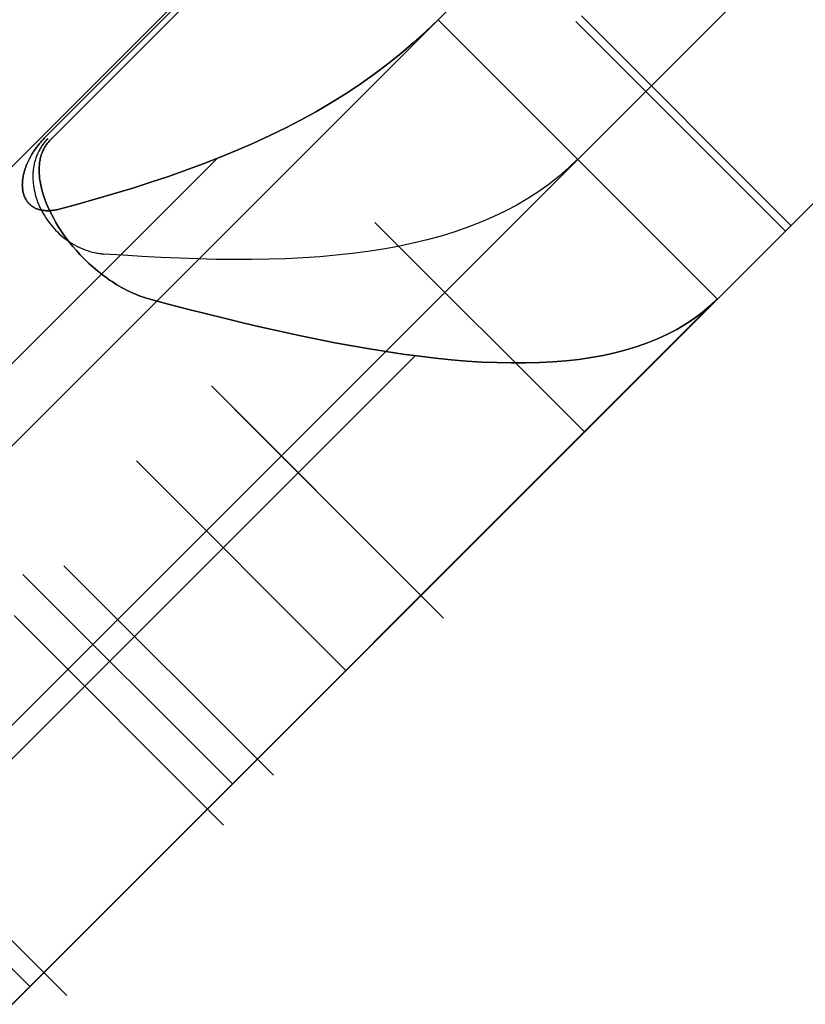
# Model space of a CAD drawing. Header units: millimetres. Extents: x -630 to 192, y -7 to 1615.
# Tile 127 of 249: x -574.38 to -570.4, y 1558.9 to 1563.89. Entities that reach past the tile are written whole.
import ezdxf

# ---------------------------------------------------------------- set-up
doc = ezdxf.new("R2010")
doc.units = ezdxf.units.MM
doc.header["$MEASUREMENT"] = 0
doc.layers.add('OVIDIO 160x80x72h', color=7, linetype='Continuous')

msp = doc.modelspace()

# ---------------------------------------------------------------- linework, layer by layer
at = {"layer": 'OVIDIO 160x80x72h', "extrusion": (0.202852, -0.108979, 0.973126)}
for points in [[(1126.1466, 1420.5552), (1126.1466, 1259.8993)], [(1126.1466, 1259.8993), (1126.1466, 1420.5552)], [(1125.8511, 1420.5552), (1125.8511, 1259.8993)], [(1125.5557, 1420.5552), (1125.5557, 1259.8993)], [(1125.5557, 1259.8993), (1125.5557, 1420.5552)]]:
    msp.add_lwpolyline(points, dxfattribs=at)
at = {"layer": 'OVIDIO 160x80x72h', "extrusion": (0.235702, -0.235702, 0.942809)}
for points in [[(698.1573, 1711.5017), (698.1573, 1602.4239)], [(697.2087, 1602.4239), (697.2087, 1711.5017)], [(694.3626, 1602.4239), (694.3626, 1711.5017)], [(695.3113, 1711.5017), (695.3113, 1602.4239)]]:
    msp.add_lwpolyline(points, dxfattribs=at)
at = {"layer": 'OVIDIO 160x80x72h', "extrusion": (0.108979, -0.202852, 0.973126)}
for points in [[(207.2647, 1811.1731), (207.2647, 1650.5173)], [(207.2647, 1650.5173), (207.2647, 1811.1731)], [(207.5602, 1811.1731), (207.5602, 1650.5173)], [(207.8556, 1650.5173), (207.8556, 1811.1731)], [(207.8556, 1811.1731), (207.8556, 1650.5173)]]:
    msp.add_lwpolyline(points, dxfattribs=at)
at = {"layer": 'OVIDIO 160x80x72h', "extrusion": (0.046296, -0.021464, 0.998697)}
for points in [[(1191.843, 1132.3186), (1191.843, 1232.8298)], [(1190.3568, 1131.3504), (1190.3568, 1232.6548)]]:
    msp.add_lwpolyline(points, dxfattribs=at)
at = {"layer": 'OVIDIO 160x80x72h', "extrusion": (0.265352, 0.881274, -0.39108)}
msp.add_lwpolyline([(1024.0573, 1175.0234), (979.7444, 1117.4683)], dxfattribs=at)
at = {"layer": 'OVIDIO 160x80x72h', "extrusion": (0.021464, -0.046296, 0.998697)}
for points in [[(117.1297, 1609.8843), (117.1297, 1711.1869)], [(115.6438, 1610.8481), (115.6438, 1711.3611)]]:
    msp.add_lwpolyline(points, dxfattribs=at)
at = {"layer": 'OVIDIO 160x80x72h', "extrusion": (-0.015219, -0.015219, 0.999768)}
for points in [[(-558.9246, 1576.4017), (-568.3021, 1567.0263)], [(-557.8641, 1575.3409), (-567.2416, 1565.9655)]]:
    msp.add_lwpolyline(points, dxfattribs=at)
at = {"layer": 'OVIDIO 160x80x72h'}
for points in [[(-586.0377, 1551.5278), (-566.8675, 1570.698)], [(-567.0809, 1570.4845), (-585.8242, 1551.7412)], [(-570.0179, 1566.1333), (-581.473, 1554.6782)], [(-580.7659, 1555.3853), (-570.725, 1565.4262)], [(-570.725, 1565.4262), (-580.7659, 1555.3853)], [(-568.6037, 1564.7191), (-580.0588, 1553.264)], [(-570.0179, 1564.7191), (-580.0588, 1554.6782)], [(-569.3108, 1564.012), (-579.3517, 1553.9711)], [(-579.3517, 1553.9711), (-569.3108, 1564.012)], [(-579.2267, 1556.9245), (-572.2642, 1563.887)], [(-572.2642, 1563.887), (-579.2267, 1556.9245)], [(-570.85, 1562.4728), (-572.2642, 1563.887)], [(-572.2642, 1563.887), (-570.85, 1562.4728)], [(-570.85, 1562.4728), (-572.2642, 1563.887)], [(-571.5382, 1563.9059), (-570.4775, 1562.8453)], [(-571.5663, 1563.8778), (-570.5056, 1562.8171)], [(-578.5248, 1558.0406), (-573.3803, 1563.1851)], [(-572.5836, 1562.8605), (-571.5229, 1561.7999)], [(-571.5229, 1561.7999), (-572.5836, 1562.8605)], [(-570.85, 1562.4728), (-574.3312, 1558.9915), (-577.8125, 1555.5103)], [(-577.8125, 1555.5103), (-570.85, 1562.4728)], [(-577.5249, 1557.0405), (-572.3802, 1562.1852)], [(-572.3513, 1560.9714), (-573.412, 1562.0321)], [(-573.412, 1562.0321), (-572.3513, 1560.9714)], [(-573.412, 1562.0321), (-572.3513, 1560.9714)], [(-572.7312, 1560.5916), (-573.7918, 1561.6523)], [(-573.7918, 1561.6523), (-572.7312, 1560.5916)], [(-574.3666, 1561.0775), (-573.3059, 1560.0168)], [(-575.7455, 1560.4058), (-574.3312, 1558.9915)], [(-574.2605, 1559.0623), (-575.3212, 1560.1229)], [(-575.3212, 1560.1229), (-574.2605, 1559.0623)], [(-575.3212, 1560.1229), (-574.2605, 1559.0623)]]:
    msp.add_lwpolyline(points, dxfattribs=at)
at = {"layer": 'OVIDIO 160x80x72h', "extrusion": (-0.000231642, 0.999884, 0.015217)}
msp.add_lwpolyline([(565.5928, -24.0189), (573.0501, 465.8142)], dxfattribs=at)
at = {"layer": 'OVIDIO 160x80x72h', "extrusion": (0.999884, -0.000231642, 0.015217)}
msp.add_lwpolyline([(1568.2961, 8.4678), (1560.8388, 498.2997)], dxfattribs=at)
at = {"layer": 'OVIDIO 160x80x72h', "extrusion": (-0.324768, -0.324768, 0.888285)}
for points in [[(-1509.987, 923.6903), (-1509.987, 930.7768)], [(-1509.987, 930.7768), (-1509.987, 923.6903)], [(-1509.237, 923.6903), (-1509.237, 930.7768)], [(-1508.487, 930.7768), (-1508.487, 923.6903)], [(-1508.487, 923.6903), (-1508.487, 930.7768)]]:
    msp.add_lwpolyline(points, dxfattribs=at)
at = {"layer": 'OVIDIO 160x80x72h', "extrusion": (0.866025, -0.288675, 0.408248)}
for points in [[(1302.6676, 448.3331), (1305.2471, 445.174)], [(1305.2471, 445.174), (1302.6676, 448.3331)], [(1301.5929, 449.9934), (1304.2375, 446.7543)], [(1304.2375, 446.7543), (1301.5929, 449.9934)]]:
    msp.add_lwpolyline(points, dxfattribs=at)
at = {"layer": 'OVIDIO 160x80x72h', "extrusion": (-0.288675, 0.866025, 0.408248)}
for points in [[(47.9058, -654.4055), (45.3264, -657.5646)], [(44.8792, -657.1995), (47.4586, -654.0403)], [(47.4586, -654.0403), (44.8792, -657.1995)], [(46.0005, -655.7104), (48.6452, -652.4713)], [(45.6651, -655.4365), (48.3098, -652.1975)], [(48.3098, -652.1975), (45.6651, -655.4365)]]:
    msp.add_lwpolyline(points, dxfattribs=at)
at = {"layer": 'OVIDIO 160x80x72h', "extrusion": (-0.216287, 0.216287, 0.952072)}
msp.add_lwpolyline([(-700.6743, -1427.7344), (-700.6743, -1429.7348)], dxfattribs=at)
at = {"layer": 'OVIDIO 160x80x72h', "extrusion": (0.881274, 0.265352, 0.39108)}
msp.add_lwpolyline([(1627.9209, 645.5626), (1672.2338, 703.1176)], dxfattribs=at)
at = {"layer": 'OVIDIO 160x80x72h', "extrusion": (0.000101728, 0.999949, 0.010085)}
for points in [[(574.3893, 14.3988), (574.4095, 12.3989)], [(574.4095, 12.3989), (574.3893, 14.3988)]]:
    msp.add_lwpolyline(points, dxfattribs=at)
at = {"layer": 'OVIDIO 160x80x72h', "extrusion": (0.403684, 0.818325, 0.409126)}
msp.add_lwpolyline([(1204.0503, -443.2608), (1205.5897, -444.5376)], dxfattribs=at)
at = {"layer": 'OVIDIO 160x80x72h', "extrusion": (0.001019, 0.99949, 0.031903)}
msp.add_lwpolyline([(575.9404, -21.7002), (575.8765, -19.7012)], dxfattribs=at)
at = {"layer": 'OVIDIO 160x80x72h', "extrusion": (0.195576, 0.906982, 0.373007)}
msp.add_lwpolyline([(889.2229, -497.1599), (890.2241, -498.8917)], dxfattribs=at)
at = {"layer": 'OVIDIO 160x80x72h', "extrusion": (0.995955, 0.008107, -0.08949)}
msp.add_lwpolyline([(1567.6424, -22.2148), (1567.4613, -20.2231)], dxfattribs=at)
at = {"layer": 'OVIDIO 160x80x72h', "extrusion": (0.986544, 0.027096, -0.161235)}
msp.add_lwpolyline([(1578.1116, -57.8737), (1577.7757, -55.9021)], dxfattribs=at)
at = {"layer": 'OVIDIO 160x80x72h', "extrusion": (0.053029, 0.973837, 0.220975)}
for points in [[(658.3158, -310.5396), (657.8372, -308.5977)], [(657.8372, -308.5977), (658.3158, -310.5396)], [(657.882, -308.7792), (658.3158, -310.5396)]]:
    msp.add_lwpolyline(points, dxfattribs=at)
at = {"layer": 'OVIDIO 160x80x72h', "extrusion": (-0.707107, 0.707107, 0)}
for points in [[(-699.06, 31.823), (-699.0611, 31.7271), (-699.0646, 31.6309), (-699.0704, 31.5343), (-699.0786, 31.4376), (-699.0892, 31.3407), (-699.1021, 31.2437), (-699.1175, 31.1469), (-699.1353, 31.0502), (-699.1556, 30.9537), (-699.1783, 30.8575), (-699.2033, 30.7617), (-699.2308, 30.6665), (-699.2607, 30.5718), (-699.2929, 30.4778), (-699.3275, 30.3846), (-699.3645, 30.2923), (-699.4037, 30.2009), (-699.4451, 30.1105), (-699.4887, 30.0213), (-699.5346, 29.9332), (-699.5825, 29.8464), (-699.6325, 29.761), (-699.6844, 29.6769), (-699.7383, 29.5944), (-699.7941, 29.5134), (-699.8518, 29.434), (-699.9111, 29.3563), (-699.9721, 29.2803), (-700.0348, 29.2061), (-700.0989, 29.1337), (-700.1646, 29.0632), (-700.2315, 28.9946)], [(-700.2315, 28.9946), (-700.1646, 29.0632), (-700.0989, 29.1337), (-700.0348, 29.2061), (-699.9721, 29.2803), (-699.9111, 29.3563), (-699.8518, 29.434), (-699.7941, 29.5134), (-699.7383, 29.5944), (-699.6844, 29.6769), (-699.6325, 29.761), (-699.5825, 29.8464), (-699.5346, 29.9332), (-699.4887, 30.0213), (-699.4451, 30.1105), (-699.4037, 30.2009), (-699.3645, 30.2923), (-699.3275, 30.3846), (-699.2929, 30.4778), (-699.2607, 30.5718), (-699.2308, 30.6665), (-699.2033, 30.7617), (-699.1783, 30.8575), (-699.1556, 30.9537), (-699.1353, 31.0502), (-699.1175, 31.1469), (-699.1021, 31.2437), (-699.0892, 31.3407), (-699.0786, 31.4376), (-699.0704, 31.5343), (-699.0646, 31.6309), (-699.0611, 31.7271), (-699.06, 31.823)], [(-699.06, 631.6192), (-699.0588, 631.7151), (-699.0553, 631.8114), (-699.0495, 631.9079), (-699.0413, 632.0047), (-699.0308, 632.1016), (-699.0178, 632.1985), (-699.0024, 632.2954), (-698.9846, 632.3921), (-698.9643, 632.4886), (-698.9416, 632.5848), (-698.9166, 632.6806), (-698.8891, 632.7758), (-698.8592, 632.8705), (-698.8269, 632.9645), (-698.7923, 633.0577), (-698.7554, 633.1501), (-698.7162, 633.2415), (-698.6748, 633.3318), (-698.6311, 633.4211), (-698.5853, 633.5092), (-698.5374, 633.596), (-698.4874, 633.6814), (-698.4354, 633.7655), (-698.3815, 633.848), (-698.3256, 633.929), (-698.268, 634.0084), (-698.2087, 634.0861), (-698.1476, 634.1621), (-698.085, 634.2363), (-698.0208, 634.3087), (-697.9552, 634.3792), (-697.8882, 634.4478)], [(-697.8882, 634.4478), (-697.9552, 634.3792), (-698.0208, 634.3087), (-698.085, 634.2363), (-698.1476, 634.1621), (-698.2087, 634.0861), (-698.268, 634.0084), (-698.3256, 633.929), (-698.3815, 633.848), (-698.4354, 633.7655), (-698.4874, 633.6814), (-698.5374, 633.596), (-698.5853, 633.5092), (-698.6311, 633.4211), (-698.6748, 633.3318), (-698.7162, 633.2415), (-698.7554, 633.1501), (-698.7923, 633.0577), (-698.8269, 632.9645), (-698.8592, 632.8705), (-698.8891, 632.7758), (-698.9166, 632.6806), (-698.9416, 632.5848), (-698.9643, 632.4886), (-698.9846, 632.3921), (-699.0024, 632.2954), (-699.0178, 632.1985), (-699.0308, 632.1016), (-699.0413, 632.0047), (-699.0495, 631.9079), (-699.0553, 631.8114), (-699.0588, 631.7151), (-699.06, 631.6192)], [(-698.5228, 660.1526), (-698.4078, 660.0908), (-698.2939, 660.0246), (-698.1814, 659.9542), (-698.0704, 659.8794), (-697.9613, 659.8005), (-697.8542, 659.7173), (-697.7493, 659.6301), (-697.6469, 659.5388), (-697.5473, 659.4436), (-697.4506, 659.3446), (-697.357, 659.2419), (-697.2668, 659.1357), (-697.223, 659.0813), (-697.1801, 659.0261), (-697.1382, 658.9702), (-697.0972, 658.9134), (-697.0572, 658.856), (-697.0182, 658.7978), (-696.9802, 658.7389), (-696.9432, 658.6793), (-696.9073, 658.6191), (-696.8724, 658.5583), (-696.8386, 658.4969), (-696.806, 658.435), (-696.7744, 658.3725), (-696.7439, 658.3095), (-696.7146, 658.2461), (-696.6864, 658.1822), (-696.6335, 658.0533), (-696.5853, 657.9231), (-696.5418, 657.7917), (-696.503, 657.6594), (-696.4689, 657.5266), (-696.4395, 657.3934), (-696.4149, 657.26), (-696.3949, 657.1268), (-696.3795, 656.9939), (-696.3686, 656.8616), (-696.3621, 656.73), (-696.36, 656.5995)], [(-696.36, 656.5995), (-696.3621, 656.73), (-696.3686, 656.8616), (-696.3795, 656.9939), (-696.3949, 657.1268), (-696.4149, 657.26), (-696.4395, 657.3934), (-696.4689, 657.5266), (-696.503, 657.6594), (-696.5418, 657.7917), (-696.5853, 657.9231), (-696.6335, 658.0533), (-696.6864, 658.1822), (-696.7146, 658.2461), (-696.7439, 658.3095), (-696.7744, 658.3725), (-696.806, 658.435), (-696.8386, 658.4969), (-696.8724, 658.5583), (-696.9073, 658.6191), (-696.9432, 658.6793), (-696.9802, 658.7389), (-697.0182, 658.7978), (-697.0572, 658.856), (-697.0972, 658.9134), (-697.1382, 658.9702), (-697.1801, 659.0261), (-697.223, 659.0813), (-697.2668, 659.1357), (-697.357, 659.2419), (-697.4506, 659.3446), (-697.5473, 659.4436), (-697.6469, 659.5388), (-697.7493, 659.6301), (-697.8542, 659.7173), (-697.9613, 659.8005), (-698.0704, 659.8794), (-698.1814, 659.9542), (-698.2939, 660.0246), (-698.4078, 660.0908), (-698.5228, 660.1526)], [(-696.36, 656.5995), (-696.3621, 656.73), (-696.3686, 656.8616), (-696.3795, 656.9939), (-696.3949, 657.1268), (-696.4149, 657.26), (-696.4395, 657.3934), (-696.4689, 657.5266), (-696.503, 657.6594), (-696.5418, 657.7917), (-696.5853, 657.9231), (-696.6335, 658.0533), (-696.6864, 658.1822), (-696.7146, 658.2461), (-696.7439, 658.3095), (-696.7744, 658.3725), (-696.806, 658.435), (-696.8386, 658.4969), (-696.8724, 658.5583), (-696.9073, 658.6191), (-696.9432, 658.6793), (-696.9802, 658.7389), (-697.0182, 658.7978), (-697.0572, 658.856), (-697.0972, 658.9134), (-697.1382, 658.9702), (-697.1801, 659.0261), (-697.223, 659.0813), (-697.2668, 659.1357), (-697.357, 659.2419), (-697.4506, 659.3446), (-697.5473, 659.4436), (-697.6469, 659.5388), (-697.7493, 659.6301), (-697.8542, 659.7173), (-697.9613, 659.8005), (-698.0704, 659.8794), (-698.1814, 659.9542), (-698.2939, 660.0246), (-698.4078, 660.0908), (-698.5228, 660.1526)], [(-698.5228, 660.1526), (-698.4078, 660.0908), (-698.2939, 660.0246), (-698.1814, 659.9542), (-698.0704, 659.8794), (-697.9613, 659.8005), (-697.8542, 659.7173), (-697.7493, 659.6301), (-697.6469, 659.5388), (-697.5473, 659.4436), (-697.4506, 659.3446), (-697.357, 659.2419), (-697.2668, 659.1357), (-697.223, 659.0813), (-697.1801, 659.0261), (-697.1382, 658.9702), (-697.0972, 658.9134), (-697.0572, 658.856), (-697.0182, 658.7978), (-696.9802, 658.7389), (-696.9432, 658.6793), (-696.9073, 658.6191), (-696.8724, 658.5583), (-696.8386, 658.4969), (-696.806, 658.435), (-696.7744, 658.3725), (-696.7439, 658.3095), (-696.7146, 658.2461), (-696.6864, 658.1822), (-696.6335, 658.0533), (-696.5853, 657.9231), (-696.5418, 657.7917), (-696.503, 657.6594), (-696.4689, 657.5266), (-696.4395, 657.3934), (-696.4149, 657.26), (-696.3949, 657.1268), (-696.3795, 656.9939), (-696.3686, 656.8616), (-696.3621, 656.73), (-696.36, 656.5995)], [(-696.36, 637.6328), (-696.3611, 637.5369), (-696.3646, 637.4406), (-696.3704, 637.3441), (-696.3786, 637.2473), (-696.3892, 637.1504), (-696.4021, 637.0535), (-696.4175, 636.9566), (-696.4354, 636.8598), (-696.4556, 636.7633), (-696.4783, 636.6672), (-696.5034, 636.5714), (-696.5309, 636.4761), (-696.5607, 636.3815), (-696.593, 636.2875), (-696.6276, 636.1943), (-696.6645, 636.1019), (-696.7037, 636.0105), (-696.7452, 635.9201), (-696.7888, 635.8309), (-696.8347, 635.7428), (-696.8826, 635.656), (-696.9326, 635.5705), (-696.9846, 635.4865), (-697.0385, 635.4039), (-697.0943, 635.3229), (-697.1519, 635.2436), (-697.2113, 635.1658), (-697.2723, 635.0898), (-697.335, 635.0156), (-697.3992, 634.9432), (-697.4648, 634.8727), (-697.5318, 634.8041)], [(-697.5318, 634.8041), (-697.4648, 634.8728), (-697.3991, 634.9433), (-697.335, 635.0157), (-697.2723, 635.0899), (-697.2113, 635.1659), (-697.1519, 635.2436), (-697.0943, 635.323), (-697.0385, 635.404), (-696.9846, 635.4865), (-696.9326, 635.5706), (-696.8826, 635.656), (-696.8347, 635.7428), (-696.7889, 635.8309), (-696.7452, 635.9201), (-696.7037, 636.0105), (-696.6645, 636.1019), (-696.6276, 636.1943), (-696.593, 636.2875), (-696.5608, 636.3815), (-696.5309, 636.4761), (-696.5034, 636.5714), (-696.4783, 636.6672), (-696.4556, 636.7633), (-696.4354, 636.8599), (-696.4176, 636.9566), (-696.4022, 637.0535), (-696.3892, 637.1504), (-696.3786, 637.2473), (-696.3704, 637.3441), (-696.3646, 637.4406), (-696.3611, 637.5369), (-696.36, 637.6328)], [(-696.36, 637.6328), (-696.3611, 637.5369), (-696.3646, 637.4406), (-696.3704, 637.3441), (-696.3786, 637.2473), (-696.3892, 637.1504), (-696.4022, 637.0535), (-696.4176, 636.9566), (-696.4354, 636.8599), (-696.4556, 636.7633), (-696.4783, 636.6672), (-696.5034, 636.5714), (-696.5309, 636.4761), (-696.5608, 636.3815), (-696.593, 636.2875), (-696.6276, 636.1943), (-696.6645, 636.1019), (-696.7037, 636.0105), (-696.7452, 635.9201), (-696.7889, 635.8309), (-696.8347, 635.7428), (-696.8826, 635.656), (-696.9326, 635.5706), (-696.9846, 635.4865), (-697.0385, 635.404), (-697.0943, 635.323), (-697.1519, 635.2436), (-697.2113, 635.1659), (-697.2723, 635.0899), (-697.335, 635.0157), (-697.3991, 634.9433), (-697.4648, 634.8728), (-697.5318, 634.8041)]]:
    msp.add_lwpolyline(points, dxfattribs=at)
at = {"layer": 'OVIDIO 160x80x72h', "extrusion": (0.707107, -0.707107, 0)}
for points in [[(699.06, 31.823), (699.0611, 31.7271), (699.0646, 31.6309), (699.0704, 31.5343), (699.0786, 31.4376), (699.0892, 31.3407), (699.1021, 31.2437), (699.1175, 31.1469), (699.1353, 31.0502), (699.1556, 30.9537), (699.1783, 30.8575), (699.2033, 30.7617), (699.2308, 30.6665), (699.2607, 30.5718), (699.2929, 30.4778), (699.3275, 30.3846), (699.3645, 30.2923), (699.4037, 30.2009), (699.4451, 30.1105), (699.4887, 30.0213), (699.5346, 29.9332), (699.5825, 29.8464), (699.6325, 29.761), (699.6844, 29.6769), (699.7383, 29.5944), (699.7941, 29.5134), (699.8518, 29.434), (699.9111, 29.3563), (699.9721, 29.2803), (700.0348, 29.2061), (700.0989, 29.1337), (700.1646, 29.0632), (700.2315, 28.9946)], [(700.2315, 28.9946), (700.1646, 29.0632), (700.0989, 29.1337), (700.0348, 29.2061), (699.9721, 29.2803), (699.9111, 29.3563), (699.8518, 29.434), (699.7941, 29.5134), (699.7383, 29.5944), (699.6844, 29.6769), (699.6325, 29.761), (699.5825, 29.8464), (699.5346, 29.9332), (699.4887, 30.0213), (699.4451, 30.1105), (699.4037, 30.2009), (699.3645, 30.2923), (699.3275, 30.3846), (699.2929, 30.4778), (699.2607, 30.5718), (699.2308, 30.6665), (699.2033, 30.7617), (699.1783, 30.8575), (699.1556, 30.9537), (699.1353, 31.0502), (699.1175, 31.1469), (699.1021, 31.2437), (699.0892, 31.3407), (699.0786, 31.4376), (699.0704, 31.5343), (699.0646, 31.6309), (699.0611, 31.7271), (699.06, 31.823)], [(699.06, 31.823), (699.0611, 31.7271), (699.0646, 31.6309), (699.0704, 31.5343), (699.0786, 31.4376), (699.0892, 31.3407), (699.1021, 31.2437), (699.1175, 31.1469), (699.1353, 31.0502), (699.1556, 30.9537), (699.1783, 30.8575), (699.2033, 30.7617), (699.2308, 30.6665), (699.2607, 30.5718), (699.2929, 30.4778), (699.3275, 30.3846), (699.3645, 30.2923), (699.4037, 30.2009), (699.4451, 30.1105), (699.4887, 30.0213), (699.5346, 29.9332), (699.5825, 29.8464), (699.6325, 29.761), (699.6844, 29.6769), (699.7383, 29.5944), (699.7941, 29.5134), (699.8518, 29.434), (699.9111, 29.3563), (699.9721, 29.2803), (700.0348, 29.2061), (700.0989, 29.1337), (700.1646, 29.0632), (700.2315, 28.9946)], [(697.8879, 634.4481), (697.9549, 634.3795), (698.0206, 634.309), (698.0847, 634.2366), (698.1474, 634.1624), (698.2085, 634.0864), (698.2678, 634.0087), (698.3255, 633.9293), (698.3813, 633.8483), (698.4352, 633.7657), (698.4872, 633.6817), (698.5372, 633.5962), (698.5852, 633.5094), (698.631, 633.4214), (698.6747, 633.3321), (698.7161, 633.2417), (698.7553, 633.1503), (698.7923, 633.058), (698.8269, 632.9647), (698.8591, 632.8707), (698.889, 632.7761), (698.9165, 632.6808), (698.9416, 632.585), (698.9643, 632.4888), (698.9845, 632.3923), (699.0024, 632.2956), (699.0178, 632.1987), (699.0308, 632.1018), (699.0413, 632.0048), (699.0495, 631.9081), (699.0553, 631.8115), (699.0588, 631.7152), (699.06, 631.6193)], [(696.36, 656.5995), (696.3621, 656.73), (696.3686, 656.8616), (696.3795, 656.9939), (696.3949, 657.1268), (696.4149, 657.26), (696.4395, 657.3934), (696.4689, 657.5266), (696.503, 657.6594), (696.5418, 657.7917), (696.5853, 657.9231), (696.6335, 658.0533), (696.6864, 658.1822), (696.7146, 658.2461), (696.7439, 658.3095), (696.7744, 658.3725), (696.806, 658.435), (696.8386, 658.4969), (696.8724, 658.5583), (696.9073, 658.6191), (696.9432, 658.6793), (696.9802, 658.7389), (697.0182, 658.7978), (697.0572, 658.856), (697.0972, 658.9134), (697.1382, 658.9702), (697.1801, 659.0261), (697.223, 659.0813), (697.2668, 659.1357), (697.357, 659.2419), (697.4506, 659.3446), (697.5473, 659.4436), (697.6469, 659.5388), (697.7493, 659.6301), (697.8542, 659.7173), (697.9613, 659.8005), (698.0704, 659.8794), (698.1814, 659.9542), (698.2939, 660.0246), (698.4078, 660.0908), (698.5228, 660.1526)], [(697.8879, 634.4481), (697.9549, 634.3795), (698.0205, 634.309), (698.0847, 634.2366), (698.1474, 634.1624), (698.2084, 634.0864), (698.2678, 634.0087), (698.3254, 633.9293), (698.3812, 633.8483), (698.4352, 633.7658), (698.4872, 633.6818), (698.5372, 633.5963), (698.5851, 633.5095), (698.6309, 633.4215), (698.6746, 633.3322), (698.716, 633.2418), (698.7553, 633.1504), (698.7922, 633.0581), (698.8268, 632.9649), (698.8591, 632.8709), (698.889, 632.7762), (698.9165, 632.681), (698.9416, 632.5852), (698.9642, 632.489), (698.9845, 632.3925), (699.0023, 632.2958), (699.0177, 632.1989), (699.0307, 632.102), (699.0413, 632.0051), (699.0495, 631.9083), (699.0553, 631.8118), (699.0588, 631.7155), (699.06, 631.6196)], [(699.06, 631.6196), (699.0588, 631.7155), (699.0553, 631.8118), (699.0495, 631.9083), (699.0413, 632.0051), (699.0307, 632.102), (699.0177, 632.1989), (699.0023, 632.2958), (698.9845, 632.3925), (698.9642, 632.489), (698.9416, 632.5852), (698.9165, 632.681), (698.889, 632.7762), (698.8591, 632.8709), (698.8268, 632.9649), (698.7922, 633.0581), (698.7553, 633.1504), (698.716, 633.2418), (698.6746, 633.3322), (698.6309, 633.4215), (698.5851, 633.5095), (698.5372, 633.5963), (698.4872, 633.6818), (698.4352, 633.7658), (698.3812, 633.8483), (698.3254, 633.9293), (698.2678, 634.0087), (698.2084, 634.0864), (698.1474, 634.1624), (698.0847, 634.2366), (698.0205, 634.309), (697.9549, 634.3795), (697.8879, 634.4481)]]:
    msp.add_lwpolyline(points, dxfattribs=at)
at = {"layer": 'OVIDIO 160x80x72h', "extrusion": (1, 0, 0)}
for points in [[(1562.0321, 31.823), (1562.0321, 631.6192)], [(1562.0321, 631.6192), (1562.0321, 31.823)], [(1561.5018, 31.823), (1561.5018, 631.6193)], [(1560.9714, 631.6196), (1560.9714, 31.823)], [(1560.9714, 31.823), (1560.9714, 631.6196)], [(1559.0623, 637.6328), (1559.0623, 656.5995)], [(1559.0623, 656.5995), (1559.0623, 637.6328)], [(1558.9915, -0.1338), (1558.9915, 27.1662)]]:
    msp.add_lwpolyline(points, dxfattribs=at)
at = {"layer": 'OVIDIO 160x80x72h', "extrusion": (-0.000182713, 0.000182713, 1)}
for points in [[(-573.2966, 1561.9167), (-572.2359, 1560.856)], [(-572.2359, 1560.856), (-573.2966, 1561.9167)]]:
    msp.add_lwpolyline(points, dxfattribs=at)
at = {"layer": 'OVIDIO 160x80x72h', "extrusion": (-0.288793, 0.865975, 0.408272)}
for points in [[(50.8444, -99.6657), (51.163, -99.2757)], [(51.163, -99.2757), (50.8444, -99.6657)], [(50.5092, -99.3917), (50.8277, -99.0018)], [(50.4926, -98.7277), (50.174, -99.1177)], [(50.174, -99.1177), (50.4926, -98.7277)]]:
    msp.add_lwpolyline(points, dxfattribs=at)
at = {"layer": 'OVIDIO 160x80x72h', "extrusion": (-0.000129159, 0.000129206, 1)}
for points in [[(-574.1586, 1561.1215), (-573.0982, 1560.0607)], [(-573.0982, 1560.0607), (-574.1586, 1561.1215)], [(-574.4104, 1560.8696), (-573.35, 1559.8088)], [(-573.35, 1559.8088), (-574.4104, 1560.8696)]]:
    msp.add_lwpolyline(points, dxfattribs=at)
at = {"layer": 'OVIDIO 160x80x72h', "extrusion": (0.707107, 0.707107, 0)}
msp.add_lwpolyline([(1508.487, 27.1662), (1508.4879, 27.2383), (1508.4905, 27.3108), (1508.4949, 27.3834), (1508.5011, 27.4562), (1508.509, 27.5291), (1508.5188, 27.6019), (1508.5304, 27.6747), (1508.5439, 27.7474), (1508.5591, 27.8199), (1508.5762, 27.8921), (1508.5951, 27.964), (1508.6157, 28.0356), (1508.6382, 28.1066), (1508.6625, 28.1771), (1508.6885, 28.247), (1508.7162, 28.3163), (1508.7457, 28.3848), (1508.7768, 28.4525), (1508.8096, 28.5194), (1508.8439, 28.5853), (1508.8799, 28.6503), (1508.9173, 28.7143), (1508.9563, 28.7772), (1508.9967, 28.839), (1509.0385, 28.8996), (1509.0816, 28.959), (1509.1261, 29.0171), (1509.1717, 29.0739), (1509.2186, 29.1294), (1509.2666, 29.1835), (1509.3156, 29.2362), (1509.3657, 29.2875), (1509.417, 29.3375), (1509.4697, 29.3866), (1509.5238, 29.4346), (1509.5793, 29.4814), (1509.6361, 29.5271), (1509.6942, 29.5715), (1509.7536, 29.6147), (1509.8142, 29.6565), (1509.8759, 29.6969), (1509.9388, 29.7358), (1510.0028, 29.7733), (1510.0678, 29.8092), (1510.1338, 29.8436), (1510.2007, 29.8764), (1510.2684, 29.9075), (1510.3369, 29.937), (1510.4062, 29.9647), (1510.4761, 29.9907), (1510.5466, 30.0149), (1510.6176, 30.0374), (1510.6891, 30.0581), (1510.761, 30.077), (1510.8333, 30.0941), (1510.9058, 30.1093), (1510.9784, 30.1227), (1511.0512, 30.1343), (1511.1241, 30.1441), (1511.197, 30.1521), (1511.2698, 30.1583), (1511.3424, 30.1627), (1511.4148, 30.1653), (1511.487, 30.1662)], dxfattribs=at)
at = {"layer": 'OVIDIO 160x80x72h', "extrusion": (-0.000182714, 0.000182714, 1)}
for points in [[(-574.144, 1558.9457), (-575.2047, 1560.0064)], [(-575.2047, 1560.0064), (-574.144, 1558.9457)]]:
    msp.add_lwpolyline(points, dxfattribs=at)
at = {"layer": 'OVIDIO 160x80x72h'}
for points in [[(-566.8675, 1570.698, 30.1662), (-566.9423, 1570.6047, 30.1661), (-567.0189, 1570.513, 30.1661), (-567.0973, 1570.4228, 30.166), (-567.1774, 1570.3342, 30.1659), (-567.2594, 1570.2472, 30.1659), (-574.2303, 1563.2746, 30.1659)], [(-574.2504, 1563.2948, 28.1661), (-567.2668, 1570.2807, 28.1661), (-567.1727, 1570.3815, 28.1661), (-567.0809, 1570.4845, 28.1662)], [(-572.2642, 1563.887, 27.1662), (-572.3252, 1563.828, 27.218), (-572.388, 1563.7709, 27.2696), (-572.4527, 1563.7157, 27.321), (-572.5193, 1563.6623, 27.372), (-572.5877, 1563.6108, 27.4224), (-572.658, 1563.5612, 27.4722), (-572.73, 1563.5133, 27.5211), (-572.8039, 1563.4672, 27.569), (-572.8794, 1563.4229, 27.6159), (-572.9567, 1563.3802, 27.6615), (-573.0357, 1563.3392, 27.7058), (-573.1162, 1563.2998, 27.7486), (-573.1983, 1563.2619, 27.7899), (-573.2818, 1563.2255, 27.8296), (-573.3668, 1563.1905, 27.8674), (-573.4531, 1563.1568, 27.9034), (-573.5407, 1563.1245, 27.9374), (-573.6295, 1563.0934, 27.9693), (-573.7195, 1563.0635, 27.999), (-573.8105, 1563.0346, 28.0266), (-573.9025, 1563.0066, 28.0518), (-573.9953, 1562.9795, 28.0747), (-574.0889, 1562.9532, 28.0952), (-574.1833, 1562.9276, 28.1131)], [(-574.1833, 1562.9276, 28.1131), (-574.0889, 1562.9532, 28.0952), (-573.9953, 1562.9795, 28.0747), (-573.9025, 1563.0066, 28.0518), (-573.8105, 1563.0346, 28.0266), (-573.7195, 1563.0635, 27.999), (-573.6295, 1563.0934, 27.9693), (-573.5407, 1563.1245, 27.9374), (-573.4531, 1563.1568, 27.9034), (-573.3668, 1563.1905, 27.8674), (-573.2818, 1563.2255, 27.8296), (-573.1983, 1563.2619, 27.7899), (-573.1162, 1563.2998, 27.7486), (-573.0357, 1563.3392, 27.7058), (-572.9567, 1563.3802, 27.6615), (-572.8794, 1563.4229, 27.6159), (-572.8039, 1563.4672, 27.569), (-572.73, 1563.5133, 27.5211), (-572.658, 1563.5612, 27.4722), (-572.5877, 1563.6108, 27.4224), (-572.5193, 1563.6623, 27.372), (-572.4527, 1563.7157, 27.321), (-572.388, 1563.7709, 27.2696), (-572.3252, 1563.828, 27.218), (-572.2642, 1563.887, 27.1662)], [(-574.1833, 1562.9276, 28.1131), (-574.1891, 1562.9262, 28.1142), (-574.1949, 1562.9248, 28.1152), (-574.2006, 1562.9236, 28.1163), (-574.2063, 1562.9226, 28.1173), (-574.2118, 1562.9218, 28.1184), (-574.2173, 1562.921, 28.1195), (-574.2227, 1562.9205, 28.1205), (-574.228, 1562.92, 28.1216), (-574.2333, 1562.9198, 28.1227), (-574.2384, 1562.9196, 28.1238), (-574.2435, 1562.9196, 28.1249), (-574.2486, 1562.9198, 28.1259), (-574.2535, 1562.92, 28.127), (-574.2583, 1562.9204, 28.1281), (-574.2631, 1562.921, 28.1291), (-574.2677, 1562.9216, 28.1301), (-574.2722, 1562.9224, 28.1312), (-574.2766, 1562.9234, 28.1322), (-574.281, 1562.9244, 28.1332), (-574.2852, 1562.9256, 28.1342), (-574.2893, 1562.9268, 28.1352), (-574.2933, 1562.9282, 28.1361), (-574.2972, 1562.9298, 28.1371), (-574.301, 1562.9314, 28.138), (-574.3047, 1562.9331, 28.139), (-574.3082, 1562.935, 28.1399), (-574.31, 1562.9359, 28.1403), (-574.3117, 1562.9369, 28.1407), (-574.3134, 1562.9379, 28.1412), (-574.3151, 1562.939, 28.1416), (-574.3167, 1562.9401, 28.1421), (-574.3184, 1562.9412, 28.1425), (-574.32, 1562.9423, 28.1429), (-574.3216, 1562.9434, 28.1433), (-574.3231, 1562.9446, 28.1438), (-574.3246, 1562.9458, 28.1442), (-574.3262, 1562.947, 28.1446), (-574.3276, 1562.9483, 28.145), (-574.3291, 1562.9496, 28.1454), (-574.3305, 1562.9509, 28.1458), (-574.332, 1562.9522, 28.1462), (-574.3333, 1562.9536, 28.1466), (-574.3347, 1562.9549, 28.147), (-574.3361, 1562.9563, 28.1473), (-574.3374, 1562.9578, 28.1477), (-574.3387, 1562.9592, 28.1481), (-574.34, 1562.9607, 28.1485), (-574.3412, 1562.9622, 28.1489), (-574.3424, 1562.9638, 28.1492), (-574.3436, 1562.9654, 28.1496), (-574.3448, 1562.967, 28.1499), (-574.346, 1562.9686, 28.1503), (-574.3482, 1562.9719, 28.151), (-574.3504, 1562.9754, 28.1517), (-574.3525, 1562.9789, 28.1524), (-574.3544, 1562.9826, 28.153), (-574.3563, 1562.9864, 28.1537), (-574.358, 1562.9903, 28.1543), (-574.3597, 1562.9943, 28.1549), (-574.3612, 1562.9984, 28.1555), (-574.3626, 1563.0026, 28.1561), (-574.3639, 1563.007, 28.1567), (-574.365, 1563.0115, 28.1572), (-574.3661, 1563.0161, 28.1577), (-574.367, 1563.0208, 28.1582), (-574.3677, 1563.0256, 28.1587), (-574.3684, 1563.0305, 28.1592), (-574.3689, 1563.0355, 28.1597), (-574.3692, 1563.0406, 28.1601), (-574.3694, 1563.0458, 28.1605), (-574.3695, 1563.0511, 28.1609), (-574.3694, 1563.0565, 28.1613), (-574.3692, 1563.062, 28.1616), (-574.3688, 1563.0675, 28.162), (-574.3683, 1563.0732, 28.1623), (-574.3677, 1563.0789, 28.1626), (-574.3668, 1563.0847, 28.1629), (-574.3659, 1563.0905, 28.1632), (-574.3648, 1563.0964, 28.1634), (-574.3635, 1563.1024, 28.1637), (-574.3621, 1563.1085, 28.1639), (-574.3605, 1563.1146, 28.1641), (-574.3587, 1563.1208, 28.1643), (-574.3568, 1563.127, 28.1645), (-574.3548, 1563.1333, 28.1647), (-574.3525, 1563.1397, 28.1648), (-574.3501, 1563.1461, 28.165), (-574.3476, 1563.1525, 28.1651), (-574.3448, 1563.159, 28.1652), (-574.3419, 1563.1655, 28.1653), (-574.3388, 1563.1721, 28.1654), (-574.3355, 1563.1787, 28.1655), (-574.3321, 1563.1854, 28.1656), (-574.3285, 1563.192, 28.1657), (-574.3247, 1563.1988, 28.1657), (-574.3207, 1563.2055, 28.1658), (-574.3165, 1563.2123, 28.1658), (-574.3121, 1563.2191, 28.1659), (-574.3076, 1563.2259, 28.1659), (-574.3028, 1563.2328, 28.1659), (-574.2979, 1563.2396, 28.166), (-574.2927, 1563.2465, 28.166), (-574.2873, 1563.2534, 28.166), (-574.2817, 1563.2603, 28.166), (-574.2759, 1563.2673, 28.166), (-574.2699, 1563.2742, 28.166), (-574.2637, 1563.2811, 28.1661), (-574.2572, 1563.2879, 28.1661), (-574.2504, 1563.2948, 28.1661)], [(-574.2504, 1563.2948, 28.1661), (-574.2572, 1563.2879, 28.1661), (-574.2637, 1563.2811, 28.1661), (-574.2699, 1563.2742, 28.166), (-574.2759, 1563.2673, 28.166), (-574.2817, 1563.2603, 28.166), (-574.2873, 1563.2534, 28.166), (-574.2927, 1563.2465, 28.166), (-574.2979, 1563.2396, 28.166), (-574.3028, 1563.2328, 28.1659), (-574.3076, 1563.2259, 28.1659), (-574.3121, 1563.2191, 28.1659), (-574.3165, 1563.2123, 28.1658), (-574.3207, 1563.2055, 28.1658), (-574.3247, 1563.1988, 28.1657), (-574.3285, 1563.192, 28.1657), (-574.3321, 1563.1854, 28.1656), (-574.3355, 1563.1787, 28.1655), (-574.3388, 1563.1721, 28.1654), (-574.3419, 1563.1655, 28.1653), (-574.3448, 1563.159, 28.1652), (-574.3476, 1563.1525, 28.1651), (-574.3501, 1563.1461, 28.165), (-574.3525, 1563.1397, 28.1648), (-574.3548, 1563.1333, 28.1647), (-574.3568, 1563.127, 28.1645), (-574.3587, 1563.1208, 28.1643), (-574.3605, 1563.1146, 28.1641), (-574.3621, 1563.1085, 28.1639), (-574.3635, 1563.1024, 28.1637), (-574.3648, 1563.0964, 28.1634), (-574.3659, 1563.0905, 28.1632), (-574.3668, 1563.0847, 28.1629), (-574.3677, 1563.0789, 28.1626), (-574.3683, 1563.0732, 28.1623), (-574.3688, 1563.0675, 28.162), (-574.3692, 1563.062, 28.1616), (-574.3694, 1563.0565, 28.1613), (-574.3695, 1563.0511, 28.1609), (-574.3694, 1563.0458, 28.1605), (-574.3692, 1563.0406, 28.1601), (-574.3689, 1563.0355, 28.1597), (-574.3684, 1563.0305, 28.1592), (-574.3677, 1563.0256, 28.1587), (-574.367, 1563.0208, 28.1582), (-574.3661, 1563.0161, 28.1577), (-574.365, 1563.0115, 28.1572), (-574.3639, 1563.007, 28.1567), (-574.3626, 1563.0026, 28.1561), (-574.3612, 1562.9984, 28.1555), (-574.3597, 1562.9943, 28.1549), (-574.358, 1562.9903, 28.1543), (-574.3563, 1562.9864, 28.1537), (-574.3544, 1562.9826, 28.153), (-574.3525, 1562.9789, 28.1524), (-574.3504, 1562.9754, 28.1517), (-574.3482, 1562.9719, 28.151), (-574.346, 1562.9686, 28.1503), (-574.3448, 1562.967, 28.1499), (-574.3436, 1562.9654, 28.1496), (-574.3424, 1562.9638, 28.1492), (-574.3412, 1562.9622, 28.1489), (-574.34, 1562.9607, 28.1485), (-574.3387, 1562.9592, 28.1481), (-574.3374, 1562.9578, 28.1477), (-574.3361, 1562.9563, 28.1473), (-574.3347, 1562.9549, 28.147), (-574.3333, 1562.9536, 28.1466), (-574.332, 1562.9522, 28.1462), (-574.3305, 1562.9509, 28.1458), (-574.3291, 1562.9496, 28.1454), (-574.3276, 1562.9483, 28.145), (-574.3262, 1562.947, 28.1446), (-574.3246, 1562.9458, 28.1442), (-574.3231, 1562.9446, 28.1438), (-574.3216, 1562.9434, 28.1433), (-574.32, 1562.9423, 28.1429), (-574.3184, 1562.9412, 28.1425), (-574.3167, 1562.9401, 28.1421), (-574.3151, 1562.939, 28.1416), (-574.3134, 1562.9379, 28.1412), (-574.3117, 1562.9369, 28.1407), (-574.31, 1562.9359, 28.1403), (-574.3082, 1562.935, 28.1399), (-574.3047, 1562.9331, 28.139), (-574.301, 1562.9314, 28.138), (-574.2972, 1562.9298, 28.1371), (-574.2933, 1562.9282, 28.1361), (-574.2893, 1562.9268, 28.1352), (-574.2852, 1562.9256, 28.1342), (-574.281, 1562.9244, 28.1332), (-574.2766, 1562.9234, 28.1322), (-574.2722, 1562.9224, 28.1312), (-574.2677, 1562.9216, 28.1301), (-574.2631, 1562.921, 28.1291), (-574.2583, 1562.9204, 28.1281), (-574.2535, 1562.92, 28.127), (-574.2486, 1562.9198, 28.1259), (-574.2435, 1562.9196, 28.1249), (-574.2384, 1562.9196, 28.1238), (-574.2333, 1562.9198, 28.1227), (-574.228, 1562.92, 28.1216), (-574.2227, 1562.9205, 28.1205), (-574.2173, 1562.921, 28.1195), (-574.2118, 1562.9218, 28.1184), (-574.2063, 1562.9226, 28.1173), (-574.2006, 1562.9236, 28.1163), (-574.1949, 1562.9248, 28.1152), (-574.1891, 1562.9262, 28.1142), (-574.1833, 1562.9276, 28.1131)], [(-574.2404, 1563.2847, 29.166), (-574.2442, 1563.2808, 29.166), (-574.248, 1563.2767, 29.166), (-574.2517, 1563.2726, 29.166), (-574.2552, 1563.2684, 29.166), (-574.2587, 1563.2641, 29.166), (-574.2621, 1563.2597, 29.166), (-574.2654, 1563.2553, 29.166), (-574.2686, 1563.2507, 29.166), (-574.2717, 1563.2461, 29.166), (-574.2747, 1563.2415, 29.166), (-574.2777, 1563.2367, 29.166), (-574.2805, 1563.2319, 29.1659), (-574.2832, 1563.227, 29.1659), (-574.2858, 1563.222, 29.1659), (-574.2883, 1563.217, 29.1659), (-574.2907, 1563.2119, 29.1658), (-574.293, 1563.2068, 29.1658), (-574.2952, 1563.2015, 29.1657), (-574.2973, 1563.1963, 29.1657), (-574.2993, 1563.1909, 29.1656), (-574.3011, 1563.1856, 29.1655), (-574.3029, 1563.1801, 29.1655), (-574.3046, 1563.1746, 29.1654), (-574.3061, 1563.1691, 29.1653), (-574.3076, 1563.1635, 29.1652), (-574.3089, 1563.1579, 29.1651), (-574.3101, 1563.1522, 29.1649), (-574.3112, 1563.1465, 29.1648), (-574.3122, 1563.1407, 29.1647), (-574.3131, 1563.1349, 29.1645), (-574.3139, 1563.1291, 29.1644), (-574.3145, 1563.1232, 29.1642), (-574.3151, 1563.1173, 29.164), (-574.3155, 1563.1114, 29.1638), (-574.3158, 1563.1054, 29.1636), (-574.316, 1563.0994, 29.1634), (-574.3161, 1563.0934, 29.1632), (-574.3161, 1563.0873, 29.1629), (-574.3159, 1563.0813, 29.1627), (-574.3156, 1563.0752, 29.1624), (-574.3153, 1563.0691, 29.1621), (-574.3148, 1563.063, 29.1618), (-574.3142, 1563.0568, 29.1615), (-574.3135, 1563.0507, 29.1611), (-574.3127, 1563.0445, 29.1608), (-574.3117, 1563.0384, 29.1604), (-574.3096, 1563.0261, 29.1596), (-574.3069, 1563.0138, 29.1587), (-574.3039, 1563.0015, 29.1578), (-574.3004, 1562.9892, 29.1567), (-574.2965, 1562.977, 29.1556), (-574.2922, 1562.9649, 29.1543), (-574.2875, 1562.9529, 29.153), (-574.2823, 1562.941, 29.1516), (-574.2768, 1562.9292, 29.15), (-574.2708, 1562.9175, 29.1484), (-574.2645, 1562.906, 29.1466), (-574.2578, 1562.8947, 29.1448), (-574.2507, 1562.8836, 29.1428), (-574.2433, 1562.8727, 29.1407), (-574.2355, 1562.8619, 29.1386), (-574.2274, 1562.8515, 29.1363), (-574.2189, 1562.8412, 29.1339), (-574.2102, 1562.8312, 29.1315), (-574.2012, 1562.8215, 29.129), (-574.1919, 1562.8121, 29.1263), (-574.1823, 1562.803, 29.1236), (-574.1725, 1562.7942, 29.1209), (-574.1624, 1562.7857, 29.118), (-574.1521, 1562.7776, 29.1151), (-574.1416, 1562.7698, 29.112), (-574.1309, 1562.7624, 29.109), (-574.12, 1562.7554, 29.1058), (-574.1089, 1562.7488, 29.1026), (-574.0976, 1562.7426, 29.0994), (-574.0862, 1562.7368, 29.0961), (-574.0747, 1562.7313, 29.0928), (-574.0631, 1562.7263, 29.0895), (-574.0514, 1562.7217, 29.0861), (-574.0396, 1562.7175, 29.0828), (-574.0277, 1562.7137, 29.0795), (-574.0158, 1562.7104, 29.0761), (-574.0039, 1562.7075, 29.0729), (-573.9919, 1562.705, 29.0696), (-573.9859, 1562.704, 29.068), (-573.9799, 1562.703, 29.0664), (-573.9739, 1562.7022, 29.0648), (-573.968, 1562.7015, 29.0632), (-573.962, 1562.7009, 29.0617), (-573.956, 1562.7004, 29.0601)], [(-573.7288, 1562.4731, 30.007), (-573.7398, 1562.4762, 30.0104), (-573.7509, 1562.4797, 30.0138), (-573.762, 1562.4834, 30.0173), (-573.7733, 1562.4874, 30.0208), (-573.7846, 1562.4917, 30.0243), (-573.796, 1562.4963, 30.0279), (-573.8075, 1562.5013, 30.0316), (-573.8192, 1562.5065, 30.0352), (-573.8309, 1562.5121, 30.0389), (-573.8427, 1562.518, 30.0427), (-573.8545, 1562.5242, 30.0464), (-573.8665, 1562.5308, 30.0502), (-573.8785, 1562.5377, 30.054), (-573.8906, 1562.5449, 30.0578), (-573.9028, 1562.5525, 30.0616), (-573.915, 1562.5604, 30.0655), (-573.9272, 1562.5687, 30.0693), (-573.9395, 1562.5773, 30.0731), (-573.964, 1562.5954, 30.0806), (-573.988, 1562.6145, 30.0879), (-574.0115, 1562.6344, 30.0948), (-574.034, 1562.6548, 30.1014), (-574.0555, 1562.6757, 30.1076), (-574.0758, 1562.6967, 30.1133), (-574.0951, 1562.7177, 30.1186), (-574.1131, 1562.7385, 30.1234), (-574.13, 1562.7591, 30.1278), (-574.1458, 1562.7796, 30.1318), (-574.1606, 1562.7999, 30.1355), (-574.1744, 1562.82, 30.1389), (-574.1873, 1562.84, 30.1419), (-574.1994, 1562.8598, 30.1447), (-574.2105, 1562.8794, 30.1473), (-574.2208, 1562.8987, 30.1495), (-574.2303, 1562.9177, 30.1516), (-574.2389, 1562.9365, 30.1535), (-574.2467, 1562.9549, 30.1551), (-574.2538, 1562.9731, 30.1566), (-574.2601, 1562.991, 30.1579), (-574.2657, 1563.0086, 30.1591), (-574.2705, 1563.0258, 30.1601), (-574.2727, 1563.0343, 30.1606), (-574.2746, 1563.0427, 30.161), (-574.2764, 1563.051, 30.1614), (-574.278, 1563.0592, 30.1618), (-574.2794, 1563.0673, 30.1622), (-574.2807, 1563.0754, 30.1625), (-574.2817, 1563.0833, 30.1628), (-574.2826, 1563.0911, 30.1631), (-574.2833, 1563.0989, 30.1634), (-574.2838, 1563.1065, 30.1636), (-574.2842, 1563.114, 30.1638), (-574.2843, 1563.1214, 30.164), (-574.2843, 1563.1287, 30.1642), (-574.2842, 1563.1359, 30.1644), (-574.2838, 1563.143, 30.1646), (-574.2833, 1563.1499, 30.1647), (-574.2826, 1563.1567, 30.1648), (-574.2818, 1563.1634, 30.165), (-574.2808, 1563.17, 30.1651), (-574.2797, 1563.1764, 30.1652), (-574.2784, 1563.1827, 30.1653), (-574.2769, 1563.1888, 30.1653), (-574.2754, 1563.1948, 30.1654), (-574.2736, 1563.2007, 30.1655), (-574.2718, 1563.2064, 30.1655), (-574.2698, 1563.212, 30.1656), (-574.2677, 1563.2174, 30.1656), (-574.2655, 1563.2226, 30.1657), (-574.2631, 1563.2277, 30.1657), (-574.2607, 1563.2327, 30.1657), (-574.2581, 1563.2375, 30.1658), (-574.2554, 1563.2422, 30.1658), (-574.2526, 1563.2467, 30.1658), (-574.2497, 1563.2511, 30.1658), (-574.2467, 1563.2554, 30.1658), (-574.2436, 1563.2595, 30.1658), (-574.2404, 1563.2635, 30.1658), (-574.2371, 1563.2673, 30.1659), (-574.2338, 1563.271, 30.1659), (-574.2303, 1563.2746, 30.1659)], [(-574.2303, 1563.2746, 30.1659), (-574.2338, 1563.271, 30.1659), (-574.2371, 1563.2673, 30.1659), (-574.2404, 1563.2635, 30.1658), (-574.2436, 1563.2595, 30.1658), (-574.2467, 1563.2554, 30.1658), (-574.2497, 1563.2511, 30.1658), (-574.2526, 1563.2467, 30.1658), (-574.2554, 1563.2422, 30.1658), (-574.2581, 1563.2375, 30.1658), (-574.2607, 1563.2327, 30.1657), (-574.2631, 1563.2277, 30.1657), (-574.2655, 1563.2226, 30.1657), (-574.2677, 1563.2174, 30.1656), (-574.2698, 1563.212, 30.1656), (-574.2718, 1563.2064, 30.1655), (-574.2736, 1563.2007, 30.1655), (-574.2754, 1563.1948, 30.1654), (-574.2769, 1563.1888, 30.1653), (-574.2784, 1563.1827, 30.1653), (-574.2797, 1563.1764, 30.1652), (-574.2808, 1563.17, 30.1651), (-574.2818, 1563.1634, 30.165), (-574.2826, 1563.1567, 30.1648), (-574.2833, 1563.1499, 30.1647), (-574.2838, 1563.143, 30.1646), (-574.2842, 1563.1359, 30.1644), (-574.2843, 1563.1287, 30.1642), (-574.2843, 1563.1214, 30.164), (-574.2842, 1563.114, 30.1638), (-574.2838, 1563.1065, 30.1636), (-574.2833, 1563.0989, 30.1634), (-574.2826, 1563.0911, 30.1631), (-574.2817, 1563.0833, 30.1628), (-574.2807, 1563.0754, 30.1625), (-574.2794, 1563.0673, 30.1622), (-574.278, 1563.0592, 30.1618), (-574.2764, 1563.051, 30.1614), (-574.2746, 1563.0427, 30.161), (-574.2727, 1563.0343, 30.1606), (-574.2705, 1563.0258, 30.1601), (-574.2657, 1563.0086, 30.1591), (-574.2601, 1562.991, 30.1579), (-574.2538, 1562.9731, 30.1566), (-574.2467, 1562.9549, 30.1551), (-574.2389, 1562.9365, 30.1535), (-574.2303, 1562.9177, 30.1516), (-574.2208, 1562.8987, 30.1495), (-574.2105, 1562.8794, 30.1473), (-574.1994, 1562.8598, 30.1447), (-574.1873, 1562.84, 30.1419), (-574.1744, 1562.82, 30.1389), (-574.1606, 1562.7999, 30.1355), (-574.1458, 1562.7796, 30.1318), (-574.13, 1562.7591, 30.1278), (-574.1131, 1562.7385, 30.1234), (-574.0951, 1562.7177, 30.1186), (-574.0758, 1562.6967, 30.1133), (-574.0555, 1562.6757, 30.1076), (-574.034, 1562.6548, 30.1014), (-574.0115, 1562.6344, 30.0948), (-573.988, 1562.6145, 30.0879), (-573.964, 1562.5954, 30.0806), (-573.9395, 1562.5773, 30.0731), (-573.9272, 1562.5687, 30.0693), (-573.915, 1562.5604, 30.0655), (-573.9028, 1562.5525, 30.0616), (-573.8906, 1562.5449, 30.0578), (-573.8785, 1562.5377, 30.054), (-573.8665, 1562.5308, 30.0502), (-573.8545, 1562.5242, 30.0464), (-573.8427, 1562.518, 30.0427), (-573.8309, 1562.5121, 30.0389), (-573.8192, 1562.5065, 30.0352), (-573.8075, 1562.5013, 30.0316), (-573.796, 1562.4963, 30.0279), (-573.7846, 1562.4917, 30.0243), (-573.7733, 1562.4874, 30.0208), (-573.762, 1562.4834, 30.0173), (-573.7509, 1562.4797, 30.0138), (-573.7398, 1562.4762, 30.0104), (-573.7288, 1562.4731, 30.007)], [(-571.5571, 1563.1799, 27.1662), (-571.6032, 1563.136, 27.2439), (-571.6514, 1563.0942, 27.3214), (-571.7017, 1563.0546, 27.3988), (-571.7542, 1563.0171, 27.4758), (-571.8088, 1562.9817, 27.5523), (-571.8654, 1562.9484, 27.6283), (-571.9241, 1562.9172, 27.7035), (-571.9849, 1562.888, 27.778), (-572.0477, 1562.8609, 27.8515), (-572.1125, 1562.8357, 27.924), (-572.1793, 1562.8126, 27.9953), (-572.248, 1562.7913, 28.0654), (-572.3186, 1562.772, 28.1342), (-572.391, 1562.7545, 28.2014), (-572.4653, 1562.7388, 28.2671), (-572.5414, 1562.725, 28.3312), (-572.6193, 1562.7129, 28.3934), (-572.6988, 1562.7025, 28.4538), (-572.78, 1562.6937, 28.5122), (-572.8628, 1562.6865, 28.5687), (-572.9471, 1562.6809, 28.623), (-573.0328, 1562.6767, 28.6751), (-573.1199, 1562.6738, 28.7249), (-573.2084, 1562.6724, 28.7724), (-573.2982, 1562.6722, 28.8175), (-573.3891, 1562.6732, 28.8601), (-573.4812, 1562.6753, 28.9001), (-573.5743, 1562.6785, 28.9376), (-573.6685, 1562.6827, 28.9723), (-573.7635, 1562.6878, 29.0044), (-573.8594, 1562.6937, 29.0336), (-573.956, 1562.7004, 29.0601)], [(-570.85, 1562.4728, 27.1662), (-570.887, 1562.4378, 27.2594), (-570.9261, 1562.4049, 27.3526), (-570.9672, 1562.3741, 27.4456), (-571.0104, 1562.3452, 27.5383), (-571.0555, 1562.3185, 27.6306), (-571.1027, 1562.2937, 27.7226), (-571.1519, 1562.2709, 27.8139), (-571.2031, 1562.2502, 27.9047), (-571.2564, 1562.2315, 27.9947), (-571.3115, 1562.2147, 28.0839), (-571.3687, 1562.1999, 28.1723), (-571.4277, 1562.187, 28.2596), (-571.4887, 1562.176, 28.3459), (-571.5515, 1562.1669, 28.4311), (-571.6163, 1562.1596, 28.5151), (-571.6828, 1562.1542, 28.5977), (-571.7511, 1562.1506, 28.679), (-571.8213, 1562.1487, 28.7588), (-571.8931, 1562.1486, 28.837), (-571.9667, 1562.1502, 28.9137), (-572.0419, 1562.1535, 28.9886), (-572.1188, 1562.1584, 29.0618), (-572.1972, 1562.1649, 29.1332), (-572.2772, 1562.1729, 29.2026), (-572.3587, 1562.1824, 29.2701), (-572.4416, 1562.1934, 29.3356), (-572.526, 1562.2059, 29.3989), (-572.6118, 1562.2196, 29.4601), (-572.6988, 1562.2347, 29.5191), (-572.7871, 1562.2511, 29.5758), (-572.8767, 1562.2687, 29.6302), (-572.9674, 1562.2875, 29.6822), (-573.0593, 1562.3073, 29.7318), (-573.1522, 1562.3283, 29.7789), (-573.2461, 1562.3503, 29.8235), (-573.341, 1562.3732, 29.8654), (-573.4367, 1562.397, 29.9048), (-573.5333, 1562.4216, 29.9416), (-573.6307, 1562.447, 29.9757), (-573.7288, 1562.4731, 30.007)], [(-573.7288, 1562.4731, 30.007), (-573.6307, 1562.447, 29.9757), (-573.5333, 1562.4216, 29.9416), (-573.4367, 1562.397, 29.9048), (-573.341, 1562.3732, 29.8654), (-573.2461, 1562.3503, 29.8235), (-573.1522, 1562.3283, 29.7789), (-573.0593, 1562.3073, 29.7318), (-572.9674, 1562.2875, 29.6822), (-572.8767, 1562.2687, 29.6302), (-572.7871, 1562.2511, 29.5758), (-572.6988, 1562.2347, 29.5191), (-572.6118, 1562.2196, 29.4601), (-572.526, 1562.2059, 29.3989), (-572.4416, 1562.1934, 29.3356), (-572.3587, 1562.1824, 29.2701), (-572.2772, 1562.1729, 29.2026), (-572.1972, 1562.1649, 29.1332), (-572.1188, 1562.1584, 29.0618), (-572.0419, 1562.1535, 28.9886), (-571.9667, 1562.1502, 28.9137), (-571.8931, 1562.1486, 28.837), (-571.8213, 1562.1487, 28.7588), (-571.7511, 1562.1506, 28.679), (-571.6828, 1562.1542, 28.5977), (-571.6163, 1562.1596, 28.5151), (-571.5515, 1562.1669, 28.4311), (-571.4887, 1562.176, 28.3459), (-571.4277, 1562.187, 28.2596), (-571.3687, 1562.1999, 28.1723), (-571.3115, 1562.2147, 28.0839), (-571.2564, 1562.2315, 27.9947), (-571.2031, 1562.2502, 27.9047), (-571.1519, 1562.2709, 27.8139), (-571.1027, 1562.2937, 27.7226), (-571.0555, 1562.3185, 27.6306), (-571.0104, 1562.3452, 27.5383), (-570.9672, 1562.3741, 27.4456), (-570.9261, 1562.4049, 27.3526), (-570.887, 1562.4378, 27.2594), (-570.85, 1562.4728, 27.1662)]]:
    msp.add_polyline3d(points, dxfattribs=at)

doc.saveas('drawing.dxf')
